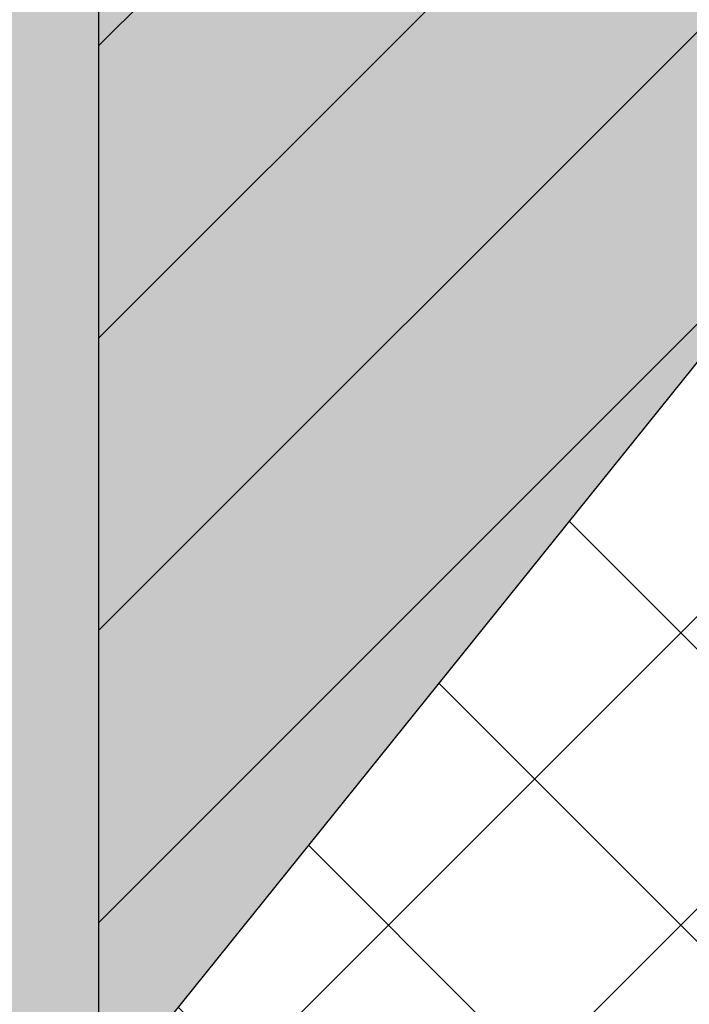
# Model space of a CAD drawing. Header units: millimetres. Extents: x 0 to 39025, y -31299 to 8400.
# Tile 232 of 256: x 15092 to 15349, y -8728 to -8350. Entities that reach past the tile are written whole.
import ezdxf

# ---------------------------------------------------------------- set-up
doc = ezdxf.new("R2010")
doc.units = ezdxf.units.MM
for name, color, linetype in [('ODMIKI funkcionalni', 253, 'Continuous'), ('ODMIKI varnostni', 252, 'Continuous'), ('SREDNJICE_IN_TOCKE', 252, 'Continuous')]:
    doc.layers.add(name, color=color, linetype=linetype)

msp = doc.modelspace()

# ---------------------------------------------------------------- hatches: boundary and pattern name
at = {"layer": 'ODMIKI funkcionalni'}
h = msp.add_hatch(dxfattribs=at)
h.set_pattern_fill('ANSI31', color=256, scale=25)
h.set_pattern_definition([(45, (-1299.93, -18719.98), (-56.1266, 56.1266), [])])
h.paths.add_polyline_path([(15421.96, -9637.01), (15421.96, -8381.43), (16571.96, -8381.43), (16571.96, -9637.01), (17171.96, -9637.01), (17171.96, -7881.43), (15121.96, -7881.43), (15121.96, -9637.01)])
at = {"layer": 'ODMIKI varnostni'}
h = msp.add_hatch(dxfattribs=at)
h.set_pattern_fill('ANSI31', color=256, scale=25, angle=90)
h.set_pattern_definition([(135, (11293.22, -17891.15), (-56.1266, -56.1266), [])])
h.paths.add_polyline_path([(15421.96, -9637.01), (15421.96, -8394.04), (14421.96, -9637.01)])
at = {"layer": 'SREDNJICE_IN_TOCKE'}
h = msp.add_hatch(color=256, dxfattribs=at)
h.dxf.hatch_style = 1
edge = h.paths.add_edge_path()
edge.add_line((17661.71, -7493.44), (14032.2, -7493.44))
edge.add_line((14032.2, -7493.44), (14032.2, -9637.01))
edge.add_line((14032.2, -9637.01), (14421.96, -9637.01))
edge.add_line((14421.96, -9637.01), (15421.96, -8394.04))
edge.add_spline(control_points=[(15421.96, -8390.25), (15421.96, -8390.25), (15421.96, -8388.31), (15421.96, -8386.38)], knot_values=[0.5, 0.5, 0.5, 0.5, 1, 1, 1, 1], degree=3, periodic=0)
edge.add_spline(control_points=[(15421.96, -8386.38), (15421.96, -8384.44), (15421.96, -8382.5), (15421.96, -8382.5)], knot_values=[0, 0, 0, 0, 0.5, 0.5, 0.5, 0.5], degree=3, periodic=0)
edge.add_spline(control_points=[(15423.01, -8381.42), (15423.01, -8381.42), (15709.98, -8381.42), (15996.96, -8381.42)], knot_values=[0.5, 0.5, 0.5, 0.5, 1, 1, 1, 1], degree=3, periodic=0)
edge.add_spline(control_points=[(15996.96, -8381.42), (16283.93, -8381.42), (16570.91, -8381.42), (16570.91, -8381.42)], knot_values=[0, 0, 0, 0, 0.5, 0.5, 0.5, 0.5], degree=3, periodic=0)
edge.add_spline(control_points=[(16571.96, -8382.5), (16571.96, -8382.5), (16571.96, -8384.44), (16571.96, -8386.38)], knot_values=[0.5, 0.5, 0.5, 0.5, 1, 1, 1, 1], degree=3, periodic=0)
edge.add_line((16571.96, -8394.04), (17571.96, -9637.01))
edge.add_line((17571.96, -9637.01), (17661.71, -9637.01))
edge.add_line((17661.71, -9637.01), (17661.71, -7493.44))

# ---------------------------------------------------------------- linework, layer by layer
at = {"layer": 'ODMIKI funkcionalni'}
msp.add_lwpolyline([(15421.96, -9637.01), (15421.96, -8381.43), (16571.96, -8381.43), (16571.96, -9637.01), (17171.96, -9637.01), (17171.96, -7881.43), (15121.96, -7881.43), (15121.96, -9637.01)], close=True, dxfattribs=at)
at = {"layer": 'ODMIKI varnostni'}
msp.add_lwpolyline([(15421.96, -9637.01), (15421.96, -8394.04), (14421.96, -9637.01)], close=True, dxfattribs=at)

doc.saveas('drawing.dxf')
